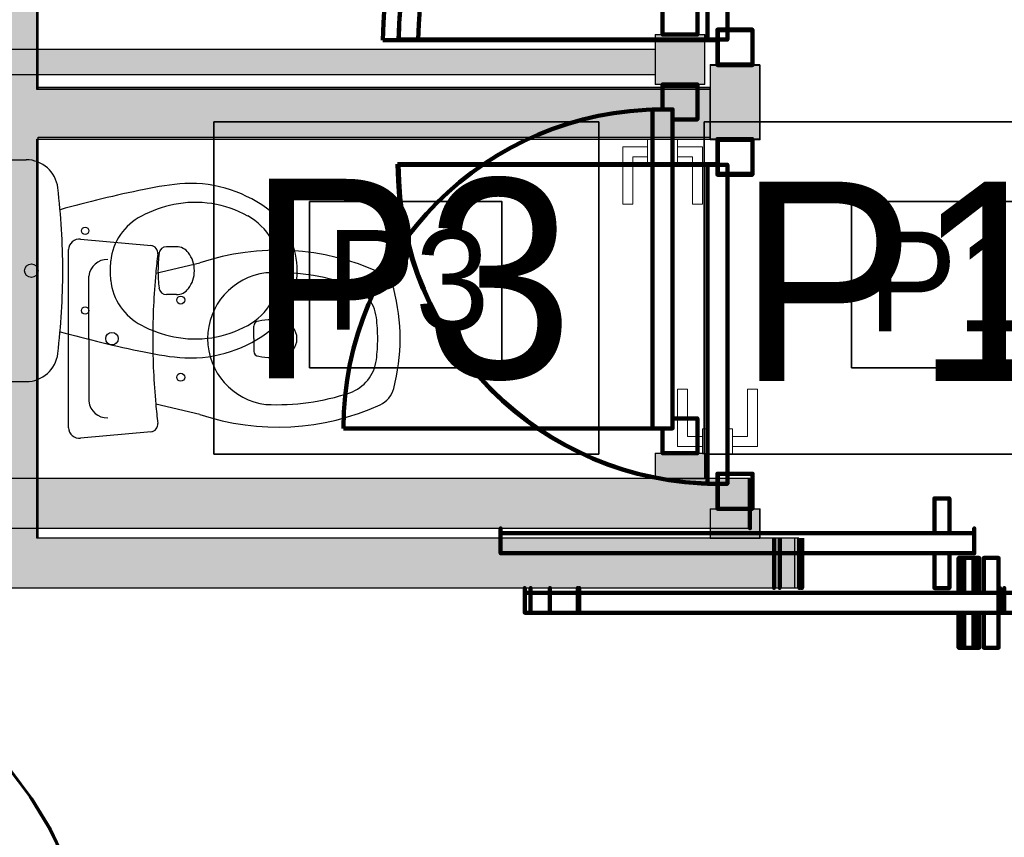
# Model space of a CAD drawing. Header units: metres. Extents: x -1 to 430, y -6 to 31.
# Tile 57 of 169: x 407.5 to 409.48, y 25.33 to 26.97. Entities that reach past the tile are written whole.
import ezdxf

# ---------------------------------------------------------------- set-up
doc = ezdxf.new("R2010")
doc.units = ezdxf.units.M
doc.linetypes.add('CONTINUA', pattern=[0])
doc.linetypes.add('VERDECKT', pattern=[9.525, 6.35, -3.175])
for name, color, linetype, lineweight in [('3D P1 MURS EXISTENTS', 7, 'CONTINUA', 25), ('3D P1 MURS NOUS', 7, 'CONTINUA', 25), ('3D P2 MURS', 7, 'CONTINUA', 25), ('3D P2 MURS NOUS', 7, 'CONTINUA', 25), ('3D P3 MURS', 7, 'CONTINUA', 25), ('3D P3 MURS NOUS', 7, 'CONTINUA', 25), ('3D P4 MURS', 7, 'CONTINUA', 25), ('3D P4 MURS NOUS', 7, 'CONTINUA', 25), ('3D P5 MURS', 7, 'CONTINUA', 25), ('3D P5 MURS NOUS', 7, 'CONTINUA', 25), ('3D PA MURS', 7, 'CONTINUA', 25), ('3D PA MURS NOUS', 7, 'CONTINUA', 25), ('DISPOSICIÓ FUSTERIES INT  P1', 7, 'CONTINUA', 25), ('DISPOSICIÓ FUSTERIES INT  P2', 7, 'CONTINUA', 25), ('DISPOSICIÓ FUSTERIES INT  P3', 7, 'CONTINUA', 25), ('DISPOSICIÓ FUSTERIES INT  P4', 7, 'CONTINUA', 25), ('DISPOSICIÓ FUSTERIES INT  PA', 7, 'CONTINUA', 25), ('DISPOSICIÓ FUSTERIES INT P5', 7, 'CONTINUA', 25), ('P1 ESCALES 2D', 7, 'CONTINUA', 25), ('P1 MOBLES', 7, 'CONTINUA', 25), ('P2 ESCALES 2D', 7, 'CONTINUA', 25), ('P2 MOBLES 2D', 7, 'CONTINUA', 25), ('P3 ESCALES 2D', 7, 'CONTINUA', 25), ('P4 ESCALES 2D', 7, 'CONTINUA', 25), ('P5 ESCALA 2D', 7, 'CONTINUA', 25), ('PA ESCALES 2D', 7, 'CONTINUA', 25)]:
    doc.layers.add(name, color=color, linetype=linetype, lineweight=lineweight)
doc.styles.add('Century Gothic', font='txt')

msp = doc.modelspace()

# ---------------------------------------------------------------- hatches: boundary and pattern name
at = {"layer": '3D P1 MURS EXISTENTS', "linetype": 'CONTINUA', "lineweight": 18, "true_color": 0xa0a0a0, "transparency": 33554687}
for points in [[(407.4397, 27.6495), (407.4397, 25.9295), (407.5397, 25.9295), (407.5397, 27.6495)], [(407.5397, 26.7296), (408.8875, 26.7296), (408.8875, 26.8296), (407.5397, 26.8296)], [(406.3662, 25.8295), (409.0657, 25.8295), (409.0657, 25.9295), (406.3662, 25.9295)]]:
    msp.add_hatch(color=253, dxfattribs=at).paths.add_polyline_path(points)
at = {"layer": '3D P1 MURS NOUS', "linetype": 'CONTINUA', "lineweight": 18, "true_color": 0xa0a0a0, "transparency": 33554687}
for points in [[(408.9875, 26.7284), (408.9875, 26.8784), (408.8875, 26.8784), (408.8875, 26.7284)], [(408.9875, 25.9295), (408.9875, 25.9884), (408.8875, 25.9884), (408.8875, 25.9295)]]:
    msp.add_hatch(color=253, dxfattribs=at).paths.add_polyline_path(points)
at = {"layer": '3D P2 MURS', "linetype": 'CONTINUA', "lineweight": 18, "true_color": 0xa0a0a0, "transparency": 33554687}
for points in [[(407.447, 27.6495), (407.447, 25.9295), (407.537, 25.9295), (407.537, 27.6495)], [(407.537, 26.7295), (408.8875, 26.7295), (408.8875, 26.8295), (407.537, 26.8295)], [(406.311, 25.8295), (409.0654, 25.8295), (409.0654, 25.9295), (406.311, 25.9295)]]:
    msp.add_hatch(color=253, dxfattribs=at).paths.add_polyline_path(points)
at = {"layer": '3D P2 MURS NOUS', "linetype": 'CONTINUA', "lineweight": 18, "true_color": 0xa0a0a0, "transparency": 33554687}
for points in [[(408.987, 26.7284), (408.987, 26.8795), (408.887, 26.8795), (408.887, 26.8295), (408.887, 26.7295), (408.887, 26.7284)], [(408.987, 25.9295), (408.987, 25.9884), (408.887, 25.9884), (408.887, 25.9295)]]:
    msp.add_hatch(color=253, dxfattribs=at).paths.add_polyline_path(points)
at = {"layer": '3D P3 MURS', "linetype": 'CONTINUA', "lineweight": 18, "true_color": 0xa0a0a0, "transparency": 33554687}
for points in [[(407.4397, 27.6495), (407.4397, 25.9295), (407.5397, 25.9295), (407.5397, 27.6495)], [(407.5397, 26.7335), (408.8875, 26.7335), (408.8875, 26.8335), (407.5397, 26.8335)], [(406.4152, 25.8295), (409.0154, 25.8295), (409.0154, 25.9295), (406.4152, 25.9295)]]:
    msp.add_hatch(color=253, dxfattribs=at).paths.add_polyline_path(points)
at = {"layer": '3D P3 MURS NOUS', "linetype": 'CONTINUA', "lineweight": 18, "true_color": 0xa0a0a0, "transparency": 33554687}
for points in [[(408.987, 26.7284), (408.987, 26.8784), (408.887, 26.8784), (408.887, 26.8335), (408.887, 26.7335), (408.887, 26.7284)], [(408.987, 25.9295), (408.987, 25.9884), (408.887, 25.9884), (408.887, 25.9295)]]:
    msp.add_hatch(color=253, dxfattribs=at).paths.add_polyline_path(points)
at = {"layer": '3D P4 MURS', "linetype": 'CONTINUA', "lineweight": 18, "true_color": 0xa0a0a0, "transparency": 33554687}
for points in [[(407.4397, 27.6495), (407.4397, 25.9295), (407.5397, 25.9295), (407.5397, 27.6495)], [(407.5397, 26.7295), (408.8875, 26.7295), (408.8875, 26.8295), (407.5397, 26.8295)], [(406.4152, 25.8295), (409.057, 25.8295), (409.057, 25.9295), (406.4152, 25.9295)]]:
    msp.add_hatch(color=253, dxfattribs=at).paths.add_polyline_path(points)
at = {"layer": '3D P4 MURS NOUS', "linetype": 'CONTINUA', "lineweight": 18, "true_color": 0xa0a0a0, "transparency": 33554687}
for points in [[(408.987, 26.7284), (408.987, 26.8795), (408.887, 26.8795), (408.887, 26.8295), (408.887, 26.7295), (408.887, 26.7284)], [(408.987, 25.9295), (408.987, 25.9884), (408.887, 25.9884), (408.887, 25.9295)]]:
    msp.add_hatch(color=253, dxfattribs=at).paths.add_polyline_path(points)
at = {"layer": '3D P5 MURS', "linetype": 'CONTINUA', "lineweight": 18, "true_color": 0xa0a0a0, "transparency": 33554687}
for points in [[(407.4397, 27.6495), (407.4397, 25.9295), (407.5397, 25.9295), (407.5397, 27.6495)], [(407.5397, 26.7299), (408.887, 26.7299), (408.887, 26.8299), (407.5397, 26.8299)], [(406.3659, 25.8295), (409.0654, 25.8295), (409.0654, 25.9295), (406.3659, 25.9295)]]:
    msp.add_hatch(color=253, dxfattribs=at).paths.add_polyline_path(points)
at = {"layer": '3D P5 MURS NOUS', "linetype": 'CONTINUA', "lineweight": 18, "true_color": 0xa0a0a0, "transparency": 33554687}
for points in [[(408.987, 26.7299), (408.987, 26.8795), (408.887, 26.8795), (408.887, 26.7299)], [(408.987, 25.9295), (408.987, 25.9884), (408.887, 25.9884), (408.887, 25.9295)]]:
    msp.add_hatch(color=253, dxfattribs=at).paths.add_polyline_path(points)
at = {"layer": '3D PA MURS', "linetype": 'CONTINUA', "lineweight": 18, "true_color": 0xa0a0a0, "transparency": 33554687}
for points in [[(407.3769, 26.8595), (408.7769, 26.8595), (408.7769, 26.9095), (407.3769, 26.9095)], [(405.6069, 25.9491), (408.9671, 25.9491), (408.9671, 26.0491), (405.6069, 26.0491)]]:
    msp.add_hatch(color=253, dxfattribs=at).paths.add_polyline_path(points)
at = {"layer": '3D PA MURS NOUS', "linetype": 'CONTINUA', "lineweight": 18, "true_color": 0xa0a0a0, "transparency": 33554687}
for points in [[(408.8769, 26.8395), (408.8769, 26.9395), (408.7769, 26.9395), (408.7769, 26.8395)], [(408.8769, 26.0491), (408.8769, 26.0995), (408.7769, 26.0995), (408.7769, 26.0491)]]:
    msp.add_hatch(color=253, dxfattribs=at).paths.add_polyline_path(points)

# ---------------------------------------------------------------- linework, layer by layer
at = {"layer": '3D P1 MURS EXISTENTS', "color": 7, "linetype": 'CONTINUA', "lineweight": 25, "transparency": 33554687}
for p, q in [((407.5397, 26.8296), (407.5397, 27.6495)), ((408.8875, 26.8296), (407.5397, 26.8296)), ((408.8875, 26.7296), (408.8875, 26.8296)), ((407.5397, 25.9295), (407.5397, 26.7296)), ((407.5397, 26.7296), (408.8875, 26.7296)), ((409.0657, 25.8295), (409.0657, 25.9295)), ((406.3662, 25.8295), (409.0657, 25.8295))]:
    msp.add_line(p, q, dxfattribs=at)
at = {"layer": '3D P1 MURS NOUS', "color": 240, "linetype": 'CONTINUA', "lineweight": 140, "transparency": 33554687}
for p, q in [((408.9025, 26.9284), (408.2625, 26.9284)), ((408.9025, 26.6784), (408.2625, 26.6784))]:
    msp.add_line(p, q, dxfattribs=at)
at = {"layer": '3D P1 MURS NOUS', "color": 7, "linetype": 'CONTINUA', "lineweight": 25, "transparency": 33554687}
for p, q in [((408.8875, 26.8784), (408.9875, 26.8784)), ((408.8875, 26.8784), (408.8875, 26.7284)), ((408.9875, 26.7284), (408.9875, 26.8784)), ((408.9875, 26.7284), (408.8875, 26.7284)), ((408.8875, 25.9884), (408.9875, 25.9884)), ((408.8875, 25.9884), (408.8875, 25.9295)), ((408.9875, 25.9295), (408.9875, 25.9884))]:
    msp.add_line(p, q, dxfattribs=at)
at = {"layer": '3D P1 MURS NOUS', "color": 240, "linetype": 'CONTINUA', "lineweight": 140, "transparency": 33554687}
for points in [[(408.9725, 26.9484), (408.9725, 26.8784), (408.9025, 26.8784), (408.9025, 26.9484), (408.9725, 26.9484)], [(408.9725, 26.6584), (408.9725, 26.7284), (408.9025, 26.7284), (408.9025, 26.6584), (408.9725, 26.6584)], [(408.9725, 25.9884), (408.9725, 26.0584), (408.9025, 26.0584), (408.9025, 25.9884), (408.9725, 25.9884)], [(409.0717, 25.9295), (409.0717, 25.8795), (409.0717, 25.8295), (409.0717, 25.8795), (409.0717, 25.9295)], [(409.4187, 25.8195), (409.3887, 25.8195), (409.3887, 25.8895), (409.4187, 25.8895), (409.4187, 25.8195)], [(409.4687, 25.8195), (408.6247, 25.8195), (408.6247, 25.8295), (408.6247, 25.7795), (409.4687, 25.7795), (409.4687, 25.8295), (409.4687, 25.8195)], [(409.4187, 25.7795), (409.3887, 25.7795), (409.3887, 25.7095), (409.4187, 25.7095), (409.4187, 25.7795)]]:
    msp.add_lwpolyline(points, close=True, dxfattribs=at)
for centre, start, end in [((408.9025, 26.9284), 90, 180), ((408.9025, 26.6784), 180, 270)]:
    msp.add_arc(centre, 0.64, start, end, dxfattribs=at)
at = {"layer": '3D P2 MURS', "color": 7, "linetype": 'CONTINUA', "lineweight": 25, "transparency": 33554687}
for p, q in [((407.537, 26.8295), (407.537, 27.6495)), ((408.8875, 26.8295), (407.537, 26.8295)), ((408.8875, 26.7295), (408.8875, 26.8295)), ((407.537, 25.9295), (407.537, 26.7295)), ((407.537, 26.7295), (408.8875, 26.7295)), ((409.0654, 25.9295), (407.537, 25.9295)), ((409.0654, 25.8295), (409.0654, 25.9295)), ((406.311, 25.8295), (409.0654, 25.8295))]:
    msp.add_line(p, q, dxfattribs=at)
at = {"layer": '3D P2 MURS NOUS', "color": 240, "linetype": 'CONTINUA', "lineweight": 140, "transparency": 33554687}
for p, q in [((408.902, 26.9295), (408.302, 26.9295)), ((408.902, 26.6784), (408.262, 26.6784))]:
    msp.add_line(p, q, dxfattribs=at)
at = {"layer": '3D P2 MURS NOUS', "color": 7, "linetype": 'CONTINUA', "lineweight": 25, "transparency": 33554687}
for p, q in [((408.887, 26.8795), (408.987, 26.8795)), ((408.887, 26.8795), (408.887, 26.8295)), ((408.987, 26.7284), (408.987, 26.8795)), ((408.887, 26.8295), (408.887, 26.7295)), ((408.887, 26.7295), (408.887, 26.7284)), ((408.987, 26.7284), (408.887, 26.7284)), ((408.887, 25.9884), (408.987, 25.9884)), ((408.887, 25.9884), (408.887, 25.9295)), ((408.987, 25.9295), (408.987, 25.9884)), ((408.887, 25.9295), (408.987, 25.9295))]:
    msp.add_line(p, q, dxfattribs=at)
at = {"layer": '3D P2 MURS NOUS', "color": 240, "linetype": 'CONTINUA', "lineweight": 140, "transparency": 33554687}
for points in [[(408.972, 26.9495), (408.972, 26.8795), (408.902, 26.8795), (408.902, 26.9495), (408.972, 26.9495)], [(408.972, 26.6584), (408.972, 26.7284), (408.902, 26.7284), (408.902, 26.6584), (408.972, 26.6584)], [(408.972, 25.9884), (408.972, 26.0584), (408.902, 26.0584), (408.902, 25.9884), (408.972, 25.9884)], [(409.0696, 25.9295), (409.0696, 25.8795), (409.0696, 25.8295), (409.0696, 25.8795), (409.0696, 25.9295)], [(409.4175, 25.8195), (409.3875, 25.8195), (409.3875, 25.8895), (409.4175, 25.8895), (409.4175, 25.8195)], [(409.4675, 25.8195), (408.6217, 25.8195), (408.6217, 25.8295), (408.6217, 25.7795), (409.4675, 25.7795), (409.4675, 25.8295), (409.4675, 25.8195)], [(409.4175, 25.7795), (409.3875, 25.7795), (409.3875, 25.7095), (409.4175, 25.7095), (409.4175, 25.7795)]]:
    msp.add_lwpolyline(points, close=True, dxfattribs=at)
for centre, radius, start, end in [((408.902, 26.9295), 0.6, 90, 180), ((408.902, 26.6784), 0.64, 180, 270)]:
    msp.add_arc(centre, radius, start, end, dxfattribs=at)
at = {"layer": '3D P3 MURS', "color": 7, "linetype": 'CONTINUA', "lineweight": 25, "transparency": 33554687}
for p, q in [((407.5397, 26.8335), (407.5397, 27.6495)), ((408.8875, 26.8335), (407.5397, 26.8335)), ((408.8875, 26.7335), (408.8875, 26.8335)), ((407.5397, 26.7335), (408.8875, 26.7335)), ((407.5397, 25.9295), (407.5397, 26.7335)), ((409.0154, 25.9295), (407.5397, 25.9295)), ((409.0154, 25.8295), (409.0154, 25.9295)), ((406.4152, 25.8295), (409.0154, 25.8295))]:
    msp.add_line(p, q, dxfattribs=at)
at = {"layer": '3D P3 MURS NOUS', "color": 240, "linetype": 'CONTINUA', "lineweight": 140, "transparency": 33554687}
for p, q in [((408.902, 26.9284), (408.231, 26.9284)), ((408.902, 26.6784), (408.262, 26.6784))]:
    msp.add_line(p, q, dxfattribs=at)
at = {"layer": '3D P3 MURS NOUS', "color": 7, "linetype": 'CONTINUA', "lineweight": 25, "transparency": 33554687}
for p, q in [((408.887, 26.8784), (408.987, 26.8784)), ((408.887, 26.8784), (408.887, 26.8335)), ((408.987, 26.7284), (408.987, 26.8784)), ((408.887, 26.8335), (408.887, 26.7335)), ((408.887, 26.7335), (408.887, 26.7284)), ((408.987, 26.7284), (408.887, 26.7284)), ((408.887, 25.9884), (408.987, 25.9884)), ((408.887, 25.9884), (408.887, 25.9295)), ((408.987, 25.9295), (408.987, 25.9884)), ((408.887, 25.9295), (408.987, 25.9295))]:
    msp.add_line(p, q, dxfattribs=at)
at = {"layer": '3D P3 MURS NOUS', "color": 240, "linetype": 'CONTINUA', "lineweight": 140, "transparency": 33554687}
for points in [[(408.972, 26.9484), (408.972, 26.8784), (408.902, 26.8784), (408.902, 26.9484), (408.972, 26.9484)], [(408.972, 26.6584), (408.972, 26.7284), (408.902, 26.7284), (408.902, 26.6584), (408.972, 26.6584)], [(408.972, 25.9884), (408.972, 26.0584), (408.902, 26.0584), (408.902, 25.9884), (408.972, 25.9884)], [(409.0154, 25.9295), (409.0154, 25.8795), (409.0154, 25.8295), (409.0154, 25.8795), (409.0154, 25.9295)], [(409.4154, 25.8195), (409.3854, 25.8195), (409.3854, 25.8895), (409.4154, 25.8895), (409.4154, 25.8195)], [(409.4654, 25.8195), (408.5154, 25.8195), (408.5154, 25.8295), (408.5154, 25.7795), (409.4654, 25.7795), (409.4654, 25.8295), (409.4654, 25.8195)], [(409.4154, 25.7795), (409.3854, 25.7795), (409.3854, 25.7095), (409.4154, 25.7095), (409.4154, 25.7795)]]:
    msp.add_lwpolyline(points, close=True, dxfattribs=at)
for centre, radius, start, end in [((408.902, 26.9284), 0.671, 90, 180), ((408.902, 26.6784), 0.64, 180, 270)]:
    msp.add_arc(centre, radius, start, end, dxfattribs=at)
at = {"layer": '3D P4 MURS', "color": 7, "linetype": 'CONTINUA', "lineweight": 25, "transparency": 33554687}
for p, q in [((407.5397, 26.8295), (407.5397, 27.6495)), ((408.8875, 26.8295), (407.5397, 26.8295)), ((408.8875, 26.7295), (408.8875, 26.8295)), ((407.5397, 25.9295), (407.5397, 26.7295)), ((407.5397, 26.7295), (408.8875, 26.7295)), ((409.057, 25.9295), (407.5397, 25.9295)), ((409.057, 25.8295), (409.057, 25.9295)), ((406.4152, 25.8295), (409.057, 25.8295))]:
    msp.add_line(p, q, dxfattribs=at)
at = {"layer": '3D P4 MURS NOUS', "color": 240, "linetype": 'CONTINUA', "lineweight": 140, "transparency": 33554687}
for p, q in [((408.882, 26.9295), (408.263, 26.9295)), ((408.882, 26.6784), (408.262, 26.6784))]:
    msp.add_line(p, q, dxfattribs=at)
at = {"layer": '3D P4 MURS NOUS', "color": 7, "linetype": 'CONTINUA', "lineweight": 25, "transparency": 33554687}
for p, q in [((408.887, 26.8795), (408.987, 26.8795)), ((408.887, 26.8795), (408.887, 26.8295)), ((408.987, 26.7284), (408.987, 26.8795)), ((408.887, 26.8295), (408.887, 26.7295)), ((408.887, 26.7295), (408.887, 26.7284)), ((408.987, 26.7284), (408.887, 26.7284)), ((408.887, 25.9884), (408.987, 25.9884)), ((408.887, 25.9884), (408.887, 25.9295)), ((408.987, 25.9295), (408.987, 25.9884)), ((408.887, 25.9295), (408.987, 25.9295))]:
    msp.add_line(p, q, dxfattribs=at)
at = {"layer": '3D P4 MURS NOUS', "color": 240, "linetype": 'CONTINUA', "lineweight": 140, "transparency": 33554687}
for points in [[(408.922, 27.5684), (408.922, 26.9295), (408.902, 26.9295), (408.882, 26.9295), (408.882, 27.5684), (408.902, 27.5684), (408.922, 27.5684)], [(408.902, 26.9295), (408.922, 26.9295), (408.922, 26.9495), (408.972, 26.9495), (408.972, 26.8795), (408.902, 26.8795), (408.902, 26.9295)], [(408.902, 26.6784), (408.922, 26.6784), (408.922, 26.6584), (408.972, 26.6584), (408.972, 26.7284), (408.902, 26.7284), (408.902, 26.6784)], [(408.922, 26.0384), (408.922, 26.6784), (408.902, 26.6784), (408.882, 26.6784), (408.882, 26.0384), (408.902, 26.0384), (408.922, 26.0384)], [(408.922, 26.0584), (408.922, 26.0384), (408.902, 26.0384), (408.902, 25.9884), (408.972, 25.9884), (408.972, 26.0584), (408.922, 26.0584)], [(409.027, 25.9295), (409.027, 25.8795), (409.027, 25.8295), (409.027, 25.8795), (409.027, 25.9295)], [(409.427, 25.8195), (409.397, 25.8195), (409.397, 25.8895), (409.427, 25.8895), (409.427, 25.8195)], [(409.477, 25.8195), (408.527, 25.8195), (408.527, 25.8295), (408.527, 25.7795), (409.477, 25.7795), (409.477, 25.8295), (409.477, 25.8195)], [(409.427, 25.7795), (409.397, 25.7795), (409.397, 25.7095), (409.427, 25.7095), (409.427, 25.7795)]]:
    msp.add_lwpolyline(points, close=True, dxfattribs=at)
at = {"layer": '3D P4 MURS NOUS', "color": 40, "linetype": 'CONTINUA', "lineweight": 18, "transparency": 33554687}
for points in [[(408.872, 26.1134), (408.872, 26.1334), (408.842, 26.1334), (408.842, 26.2284), (408.822, 26.2284), (408.822, 26.1134), (408.872, 26.1134)], [(408.932, 26.1134), (408.932, 26.1334), (408.962, 26.1334), (408.962, 26.2284), (408.982, 26.2284), (408.982, 26.1134), (408.932, 26.1134)], [(408.882, 26.0984), (408.882, 26.1484), (408.872, 26.1484), (408.872, 26.0984), (408.882, 26.0984)], [(408.932, 26.0984), (408.932, 26.1484), (408.922, 26.1484), (408.922, 26.0984), (408.932, 26.0984)]]:
    msp.add_lwpolyline(points, close=True, dxfattribs=at)
at = {"layer": '3D P4 MURS NOUS', "color": 240, "linetype": 'CONTINUA', "lineweight": 140, "transparency": 33554687}
for centre, radius, start, end in [((408.902, 26.9295), 0.639, 90, 180), ((408.902, 26.6784), 0.64, 180, 270)]:
    msp.add_arc(centre, radius, start, end, dxfattribs=at)
at = {"layer": '3D P5 MURS', "color": 7, "linetype": 'CONTINUA', "lineweight": 25, "transparency": 33554687}
for p, q in [((407.5397, 26.8299), (407.5397, 27.6495)), ((408.887, 26.8299), (407.5397, 26.8299)), ((408.887, 26.7299), (408.887, 26.8299)), ((407.5397, 25.9295), (407.5397, 26.7299)), ((407.5397, 26.7299), (408.887, 26.7299)), ((409.0654, 25.9295), (407.5397, 25.9295)), ((409.0654, 25.8295), (409.0654, 25.9295)), ((406.3659, 25.8295), (409.0654, 25.8295))]:
    msp.add_line(p, q, dxfattribs=at)
at = {"layer": '3D P5 MURS NOUS', "color": 240, "linetype": 'CONTINUA', "lineweight": 140, "transparency": 33554687}
for p, q in [((408.902, 26.9295), (408.263, 26.9295)), ((408.902, 26.6799), (408.2605, 26.6799))]:
    msp.add_line(p, q, dxfattribs=at)
at = {"layer": '3D P5 MURS NOUS', "color": 7, "linetype": 'CONTINUA', "lineweight": 25, "transparency": 33554687}
for p, q in [((408.887, 26.8795), (408.987, 26.8795)), ((408.887, 26.8795), (408.887, 26.7299)), ((408.987, 26.7299), (408.987, 26.8795)), ((408.987, 26.7299), (408.887, 26.7299)), ((408.887, 25.9884), (408.987, 25.9884)), ((408.887, 25.9884), (408.887, 25.9295)), ((408.987, 25.9295), (408.987, 25.9884)), ((408.887, 25.9295), (408.987, 25.9295))]:
    msp.add_line(p, q, dxfattribs=at)
at = {"layer": '3D P5 MURS NOUS', "color": 240, "linetype": 'CONTINUA', "lineweight": 140, "transparency": 33554687}
for points in [[(408.972, 26.9495), (408.972, 26.8795), (408.902, 26.8795), (408.902, 26.9495), (408.972, 26.9495)], [(408.972, 26.6599), (408.972, 26.7299), (408.902, 26.7299), (408.902, 26.6599), (408.972, 26.6599)], [(408.972, 25.9884), (408.972, 26.0584), (408.902, 26.0584), (408.902, 25.9884), (408.972, 25.9884)], [(409.0659, 25.9295), (409.0659, 25.8795), (409.0659, 25.8295), (409.0659, 25.8795), (409.0659, 25.9295)], [(409.4659, 25.8195), (409.4359, 25.8195), (409.4359, 25.8895), (409.4659, 25.8895), (409.4659, 25.8195)], [(409.5159, 25.8195), (408.5659, 25.8195), (408.5659, 25.8295), (408.5659, 25.7795), (409.5159, 25.7795), (409.5159, 25.8295), (409.5159, 25.8195)], [(409.4659, 25.7795), (409.4359, 25.7795), (409.4359, 25.7095), (409.4659, 25.7095), (409.4659, 25.7795)]]:
    msp.add_lwpolyline(points, close=True, dxfattribs=at)
for centre, radius, start, end in [((408.902, 26.9295), 0.639, 90, 180), ((408.902, 26.6799), 0.6415, 180, 270)]:
    msp.add_arc(centre, radius, start, end, dxfattribs=at)
at = {"layer": '3D PA MURS', "color": 7, "linetype": 'CONTINUA', "lineweight": 25, "transparency": 33554687}
for p, q in [((408.7769, 26.9095), (407.3769, 26.9095)), ((407.3769, 26.8595), (408.7769, 26.8595)), ((408.9671, 26.0491), (407.3769, 26.0491)), ((408.9671, 25.9491), (408.9671, 26.0491)), ((405.6069, 25.9491), (408.9671, 25.9491))]:
    msp.add_line(p, q, dxfattribs=at)
at = {"layer": '3D PA MURS NOUS', "color": 7, "linetype": 'CONTINUA', "lineweight": 25, "transparency": 33554687}
for p, q in [((408.7769, 26.9395), (408.8769, 26.9395)), ((408.7769, 26.9395), (408.7769, 26.8395)), ((408.8769, 26.8395), (408.8769, 26.9395)), ((408.8769, 26.8395), (408.7769, 26.8395)), ((408.7769, 26.0995), (408.8769, 26.0995)), ((408.7769, 26.0995), (408.7769, 26.0491)), ((408.8769, 26.0491), (408.8769, 26.0995)), ((408.7769, 26.0491), (408.8769, 26.0491))]:
    msp.add_line(p, q, dxfattribs=at)
at = {"layer": '3D PA MURS NOUS', "color": 240, "linetype": 'CONTINUA', "lineweight": 140, "transparency": 33554687}
msp.add_line((408.7719, 26.1495), (408.1519, 26.1495), dxfattribs=at)
for points in [[(408.7919, 26.9895), (408.8119, 26.9895), (408.8119, 27.0095), (408.8619, 27.0095), (408.8619, 26.9395), (408.7919, 26.9395), (408.7919, 26.9895)], [(408.8119, 26.7695), (408.8119, 26.7895), (408.7919, 26.7895), (408.7919, 26.8395), (408.8619, 26.8395), (408.8619, 26.7695), (408.8119, 26.7695)], [(408.8119, 26.7895), (408.8119, 26.1495), (408.7919, 26.1495), (408.7719, 26.1495), (408.7719, 26.7895), (408.7919, 26.7895), (408.8119, 26.7895)], [(408.7919, 26.1495), (408.8119, 26.1495), (408.8119, 26.1695), (408.8619, 26.1695), (408.8619, 26.0995), (408.7919, 26.0995), (408.7919, 26.1495)], [(408.9671, 26.0491), (408.9671, 25.9991), (408.9671, 25.9491), (408.9671, 25.9991), (408.9671, 26.0491)], [(409.3671, 25.9391), (409.3371, 25.9391), (409.3371, 26.0091), (409.3671, 26.0091), (409.3671, 25.9391)], [(409.4171, 25.9391), (408.4671, 25.9391), (408.4671, 25.9491), (408.4671, 25.8991), (409.4171, 25.8991), (409.4171, 25.9491), (409.4171, 25.9391)], [(409.3671, 25.8991), (409.3371, 25.8991), (409.3371, 25.8291), (409.3671, 25.8291), (409.3671, 25.8991)]]:
    msp.add_lwpolyline(points, close=True, dxfattribs=at)
at = {"layer": '3D PA MURS NOUS', "color": 40, "linetype": 'CONTINUA', "lineweight": 18, "transparency": 33554687}
for points in [[(408.7719, 26.7295), (408.7719, 26.6795), (408.7619, 26.6795), (408.7619, 26.7295), (408.7719, 26.7295)], [(408.8219, 26.7295), (408.8219, 26.6795), (408.8119, 26.6795), (408.8119, 26.7295), (408.8219, 26.7295)], [(408.7619, 26.7145), (408.7619, 26.6945), (408.7319, 26.6945), (408.7319, 26.5995), (408.7119, 26.5995), (408.7119, 26.7145), (408.7619, 26.7145)], [(408.8219, 26.7145), (408.8219, 26.6945), (408.8519, 26.6945), (408.8519, 26.5995), (408.8719, 26.5995), (408.8719, 26.7145), (408.8219, 26.7145)]]:
    msp.add_lwpolyline(points, close=True, dxfattribs=at)
at = {"layer": '3D PA MURS NOUS', "color": 240, "linetype": 'CONTINUA', "lineweight": 140, "transparency": 33554687}
msp.add_arc((408.7919, 26.1495), 0.64, 90, 180, dxfattribs=at)
at = {"layer": 'DISPOSICIÓ FUSTERIES INT  P1', "color": 2, "linetype": 'CONTINUA', "lineweight": 35, "transparency": 33554687}
for points in [[(407.8922, 26.0978), (408.6637, 26.0978), (408.6637, 26.7645), (407.8922, 26.7645), (407.8922, 26.0978)], [(408.8755, 26.0978), (410.059, 26.0978), (410.059, 26.7645), (408.8755, 26.7645), (408.8755, 26.0978)]]:
    msp.add_lwpolyline(points, dxfattribs=at)
at = {"layer": 'DISPOSICIÓ FUSTERIES INT  P2', "color": 2, "linetype": 'CONTINUA', "lineweight": 35, "transparency": 33554687}
for points in [[(408.0838, 26.2711), (408.4696, 26.2711), (408.4696, 26.6045), (408.0838, 26.6045), (408.0838, 26.2711)], [(409.1705, 26.2711), (409.7622, 26.2711), (409.7622, 26.6045), (409.1705, 26.6045), (409.1705, 26.2711)]]:
    msp.add_lwpolyline(points, dxfattribs=at)
at = {"layer": 'DISPOSICIÓ FUSTERIES INT  P3', "color": 2, "linetype": 'CONTINUA', "lineweight": 35, "transparency": 33554687}
for points in [[(408.0838, 26.2711), (408.4696, 26.2711), (408.4696, 26.6045), (408.0838, 26.6045), (408.0838, 26.2711)], [(409.1705, 26.2711), (409.7622, 26.2711), (409.7622, 26.6045), (409.1705, 26.6045), (409.1705, 26.2711)]]:
    msp.add_lwpolyline(points, dxfattribs=at)
at = {"layer": 'DISPOSICIÓ FUSTERIES INT  P4', "color": 2, "linetype": 'CONTINUA', "lineweight": 35, "transparency": 33554687}
for points in [[(408.0838, 26.2711), (408.4696, 26.2711), (408.4696, 26.6045), (408.0838, 26.6045), (408.0838, 26.2711)], [(409.1705, 26.2711), (409.7622, 26.2711), (409.7622, 26.6045), (409.1705, 26.6045), (409.1705, 26.2711)]]:
    msp.add_lwpolyline(points, dxfattribs=at)
at = {"layer": 'DISPOSICIÓ FUSTERIES INT  PA', "color": 2, "linetype": 'CONTINUA', "lineweight": 35, "transparency": 33554687}
for points in [[(407.8922, 26.0978), (408.6637, 26.0978), (408.6637, 26.7645), (407.8922, 26.7645), (407.8922, 26.0978)], [(408.8755, 26.0978), (410.059, 26.0978), (410.059, 26.7645), (408.8755, 26.7645), (408.8755, 26.0978)]]:
    msp.add_lwpolyline(points, dxfattribs=at)
at = {"layer": 'DISPOSICIÓ FUSTERIES INT P5', "color": 2, "linetype": 'CONTINUA', "lineweight": 35, "transparency": 33554687}
for points in [[(408.0838, 26.2711), (408.4696, 26.2711), (408.4696, 26.6045), (408.0838, 26.6045), (408.0838, 26.2711)], [(409.1705, 26.2711), (409.7622, 26.2711), (409.7622, 26.6045), (409.1705, 26.6045), (409.1705, 26.2711)]]:
    msp.add_lwpolyline(points, dxfattribs=at)
at = {"layer": 'P1 ESCALES 2D', "color": 180, "transparency": 33554687}
for p, q in [((407.6247, 26.5293), (407.7659, 26.5161)), ((407.7754, 26.4608), (407.864, 26.4816)), ((407.6412, 26.3295), (407.6412, 26.4551)), ((407.9721, 26.3295), (407.9721, 26.3548)), ((407.6412, 26.3295), (407.6412, 26.2038)), ((407.9721, 26.3295), (407.9721, 26.3042)), ((407.864, 26.1773), (407.7754, 26.1981)), ((407.7659, 26.1428), (407.6247, 26.1296))]:
    msp.add_line(p, q, dxfattribs=at)
msp.add_lwpolyline([(407.6005, 26.1508), (407.6005, 26.3295), (407.6005, 26.5081)], dxfattribs=at)
for centre, radius in [((407.8255, 26.407), 0.008), ((407.6875, 26.3295), 0.0125), ((407.8255, 26.252), 0.008)]:
    msp.add_circle(centre, radius, dxfattribs=at)
for centre, radius, start, end in [((407.6223, 26.5076), 0.0218, 83.6356, 178.6752), ((407.7646, 26.5012), 0.015, 353.0963, 85.2379), ((408.0199, 26.0153), 0.4916, 65.3175, 108.486), ((407.6782, 26.4512), 0.0372, 88.2984, 173.9593), ((409.1827, 26.3295), 1.4134, 173.0963, 174.6677), ((408.0123, 26.3295), 0.1328, 96.8934, 263.1066), ((408.0199, 26.0153), 0.4466, 71.1331, 93.0209), ((408.2043, 26.4166), 0.05, 14.5469, 65.3175), ((409.1827, 26.3295), 1.4134, 174.6677, 180), ((408.1385, 26.3623), 0.08, 6.9278, 71.1331), ((407.8685, 26.3295), 0.397, 0, 14.5469), ((407.9821, 26.3548), 0.01, 90, 180), ((408.0069, 26.242), 0.1252, 78.5881, 101.4119), ((408.0086, 26.3295), 0.0386, 285.7788, 74.2212), ((408.022, 26.3295), 0.0366, 285.2314, 74.7686), ((407.8685, 26.3295), 0.352, 0, 6.9278), ((409.1827, 26.3295), 1.4134, 180, 185.3323), ((407.8685, 26.3295), 0.352, 353.0722, 0), ((407.8685, 26.3295), 0.397, 345.4531, 0), ((407.9821, 26.3042), 0.01, 180, 270), ((408.0069, 26.4169), 0.1252, 258.5881, 281.4119), ((408.1385, 26.2967), 0.08, 288.8669, 353.0722), ((408.2043, 26.2423), 0.05, 294.6825, 345.4531), ((408.0199, 26.6436), 0.4466, 266.9791, 288.8669), ((407.6782, 26.2077), 0.0372, 186.0407, 271.7016), ((409.1827, 26.3295), 1.4134, 185.3323, 186.9037), ((408.0199, 26.6436), 0.4916, 251.514, 294.6825), ((407.6223, 26.1513), 0.0218, 181.3248, 276.3644), ((407.7646, 26.1578), 0.015, 274.7621, 6.9037)]:
    msp.add_arc(centre, radius, start, end, dxfattribs=at)
at = {"layer": 'P1 MOBLES', "color": 202, "linetype": 'VERDECKT', "lineweight": 50, "transparency": 33554687}
msp.add_circle((406.9052, 24.9874), 0.75, dxfattribs=at)
at = {"layer": 'P2 ESCALES 2D', "color": 7, "linetype": 'CONTINUA', "lineweight": 25, "transparency": 33554687}
for p, q in [((407.6247, 26.5293), (407.7659, 26.5161)), ((407.7754, 26.4608), (407.864, 26.4816)), ((407.6412, 26.3295), (407.6412, 26.4551)), ((407.9721, 26.3295), (407.9721, 26.3548)), ((407.6412, 26.3295), (407.6412, 26.2038)), ((407.9721, 26.3295), (407.9721, 26.3042)), ((407.864, 26.1773), (407.7754, 26.1981)), ((407.7659, 26.1428), (407.6247, 26.1296))]:
    msp.add_line(p, q, dxfattribs=at)
msp.add_lwpolyline([(407.6005, 26.1508), (407.6005, 26.3295), (407.6005, 26.5081)], dxfattribs=at)
for centre, radius in [((407.8255, 26.407), 0.008), ((407.6875, 26.3295), 0.0125), ((407.8255, 26.252), 0.008)]:
    msp.add_circle(centre, radius, dxfattribs=at)
for centre, radius, start, end in [((407.6223, 26.5076), 0.0218, 83.6356, 178.6752), ((407.7646, 26.5012), 0.015, 353.0963, 85.2379), ((408.0199, 26.0153), 0.4916, 65.3175, 108.486), ((407.6782, 26.4512), 0.0372, 88.2984, 173.9593), ((409.1827, 26.3295), 1.4134, 173.0963, 174.6677), ((408.0123, 26.3295), 0.1328, 96.8934, 263.1066), ((408.0199, 26.0153), 0.4466, 71.1331, 93.0209), ((408.2043, 26.4166), 0.05, 14.5469, 65.3175), ((409.1827, 26.3295), 1.4134, 174.6677, 180), ((408.1385, 26.3623), 0.08, 6.9278, 71.1331), ((407.8685, 26.3295), 0.397, 0, 14.5469), ((407.9821, 26.3548), 0.01, 90, 180), ((408.0069, 26.242), 0.1252, 78.5881, 101.4119), ((408.0086, 26.3295), 0.0386, 285.7788, 74.2212), ((408.022, 26.3295), 0.0366, 285.2314, 74.7686), ((407.8685, 26.3295), 0.352, 0, 6.9278), ((409.1827, 26.3295), 1.4134, 180, 185.3323), ((407.8685, 26.3295), 0.352, 353.0722, 0), ((407.8685, 26.3295), 0.397, 345.4531, 0), ((407.9821, 26.3042), 0.01, 180, 270), ((408.0069, 26.4169), 0.1252, 258.5881, 281.4119), ((408.1385, 26.2967), 0.08, 288.8669, 353.0722), ((408.2043, 26.2423), 0.05, 294.6825, 345.4531), ((408.0199, 26.6436), 0.4466, 266.9791, 288.8669), ((407.6782, 26.2077), 0.0372, 186.0407, 271.7016), ((409.1827, 26.3295), 1.4134, 185.3323, 186.9037), ((408.0199, 26.6436), 0.4916, 251.514, 294.6825), ((407.6223, 26.1513), 0.0218, 181.3248, 276.3644), ((407.7646, 26.1578), 0.015, 274.7621, 6.9037)]:
    msp.add_arc(centre, radius, start, end, dxfattribs=at)
at = {"layer": 'P2 MOBLES 2D', "color": 202, "linetype": 'VERDECKT', "lineweight": 50, "transparency": 33554687}
msp.add_circle((406.901, 24.9916), 0.75, dxfattribs=at)
at = {"layer": 'P3 ESCALES 2D', "color": 7, "linetype": 'CONTINUA', "lineweight": 25, "transparency": 33554687}
for p, q in [((407.6247, 26.5293), (407.7659, 26.5161)), ((407.7754, 26.4608), (407.864, 26.4816)), ((407.6412, 26.3295), (407.6412, 26.4551)), ((407.9721, 26.3295), (407.9721, 26.3548)), ((407.6412, 26.3295), (407.6412, 26.2038)), ((407.9721, 26.3295), (407.9721, 26.3042)), ((407.864, 26.1773), (407.7754, 26.1981)), ((407.7659, 26.1428), (407.6247, 26.1296))]:
    msp.add_line(p, q, dxfattribs=at)
msp.add_lwpolyline([(407.6005, 26.1508), (407.6005, 26.3295), (407.6005, 26.5081)], dxfattribs=at)
for centre, radius in [((407.8255, 26.407), 0.008), ((407.6875, 26.3295), 0.0125), ((407.8255, 26.252), 0.008)]:
    msp.add_circle(centre, radius, dxfattribs=at)
for centre, radius, start, end in [((407.6223, 26.5076), 0.0218, 83.6356, 178.6752), ((407.7646, 26.5012), 0.015, 353.0963, 85.2379), ((408.0199, 26.0153), 0.4916, 65.3175, 108.486), ((407.6782, 26.4512), 0.0372, 88.2984, 173.9593), ((409.1827, 26.3295), 1.4134, 173.0963, 174.6677), ((408.0123, 26.3295), 0.1328, 96.8934, 263.1066), ((408.0199, 26.0153), 0.4466, 71.1331, 93.0209), ((408.2043, 26.4166), 0.05, 14.5469, 65.3175), ((409.1827, 26.3295), 1.4134, 174.6677, 180), ((408.1385, 26.3623), 0.08, 6.9278, 71.1331), ((407.8685, 26.3295), 0.397, 0, 14.5469), ((407.9821, 26.3548), 0.01, 90, 180), ((408.0069, 26.242), 0.1252, 78.5881, 101.4119), ((408.0086, 26.3295), 0.0386, 285.7788, 74.2212), ((408.022, 26.3295), 0.0366, 285.2314, 74.7686), ((407.8685, 26.3295), 0.352, 0, 6.9278), ((409.1827, 26.3295), 1.4134, 180, 185.3323), ((407.8685, 26.3295), 0.352, 353.0722, 0), ((407.8685, 26.3295), 0.397, 345.4531, 0), ((407.9821, 26.3042), 0.01, 180, 270), ((408.0069, 26.4169), 0.1252, 258.5881, 281.4119), ((408.1385, 26.2967), 0.08, 288.8669, 353.0722), ((408.2043, 26.2423), 0.05, 294.6825, 345.4531), ((408.0199, 26.6436), 0.4466, 266.9791, 288.8669), ((407.6782, 26.2077), 0.0372, 186.0407, 271.7016), ((409.1827, 26.3295), 1.4134, 185.3323, 186.9037), ((408.0199, 26.6436), 0.4916, 251.514, 294.6825), ((407.6223, 26.1513), 0.0218, 181.3248, 276.3644), ((407.7646, 26.1578), 0.015, 274.7621, 6.9037)]:
    msp.add_arc(centre, radius, start, end, dxfattribs=at)
at = {"layer": 'P4 ESCALES 2D', "color": 7, "linetype": 'CONTINUA', "lineweight": 25, "transparency": 33554687}
for p, q in [((407.6247, 26.5293), (407.7659, 26.5161)), ((407.7754, 26.4608), (407.864, 26.4816)), ((407.6412, 26.3295), (407.6412, 26.4551)), ((407.9721, 26.3295), (407.9721, 26.3548)), ((407.6412, 26.3295), (407.6412, 26.2038)), ((407.9721, 26.3295), (407.9721, 26.3042)), ((407.864, 26.1773), (407.7754, 26.1981)), ((407.7659, 26.1428), (407.6247, 26.1296))]:
    msp.add_line(p, q, dxfattribs=at)
msp.add_lwpolyline([(407.6005, 26.1508), (407.6005, 26.3295), (407.6005, 26.5081)], dxfattribs=at)
for centre, radius in [((407.8255, 26.407), 0.008), ((407.6875, 26.3295), 0.0125), ((407.8255, 26.252), 0.008)]:
    msp.add_circle(centre, radius, dxfattribs=at)
for centre, radius, start, end in [((407.6223, 26.5076), 0.0218, 83.6356, 178.6752), ((407.7646, 26.5012), 0.015, 353.0963, 85.2379), ((408.0199, 26.0153), 0.4916, 65.3175, 108.486), ((407.6782, 26.4512), 0.0372, 88.2984, 173.9593), ((409.1827, 26.3295), 1.4134, 173.0963, 174.6677), ((408.0123, 26.3295), 0.1328, 96.8934, 263.1066), ((408.0199, 26.0153), 0.4466, 71.1331, 93.0209), ((408.2043, 26.4166), 0.05, 14.5469, 65.3175), ((409.1827, 26.3295), 1.4134, 174.6677, 180), ((408.1385, 26.3623), 0.08, 6.9278, 71.1331), ((407.8685, 26.3295), 0.397, 0, 14.5469), ((407.9821, 26.3548), 0.01, 90, 180), ((408.0069, 26.242), 0.1252, 78.5881, 101.4119), ((408.0086, 26.3295), 0.0386, 285.7788, 74.2212), ((408.022, 26.3295), 0.0366, 285.2314, 74.7686), ((407.8685, 26.3295), 0.352, 0, 6.9278), ((409.1827, 26.3295), 1.4134, 180, 185.3323), ((407.8685, 26.3295), 0.352, 353.0722, 0), ((407.8685, 26.3295), 0.397, 345.4531, 0), ((407.9821, 26.3042), 0.01, 180, 270), ((408.0069, 26.4169), 0.1252, 258.5881, 281.4119), ((408.1385, 26.2967), 0.08, 288.8669, 353.0722), ((408.2043, 26.2423), 0.05, 294.6825, 345.4531), ((408.0199, 26.6436), 0.4466, 266.9791, 288.8669), ((407.6782, 26.2077), 0.0372, 186.0407, 271.7016), ((409.1827, 26.3295), 1.4134, 185.3323, 186.9037), ((408.0199, 26.6436), 0.4916, 251.514, 294.6825), ((407.6223, 26.1513), 0.0218, 181.3248, 276.3644), ((407.7646, 26.1578), 0.015, 274.7621, 6.9037)]:
    msp.add_arc(centre, radius, start, end, dxfattribs=at)
at = {"layer": 'P5 ESCALA 2D', "color": 7, "linetype": 'CONTINUA', "lineweight": 25, "transparency": 33554687}
for p, q in [((407.6247, 26.5293), (407.7659, 26.5161)), ((407.7754, 26.4608), (407.864, 26.4816)), ((407.6412, 26.3295), (407.6412, 26.4551)), ((407.9721, 26.3295), (407.9721, 26.3548)), ((407.6412, 26.3295), (407.6412, 26.2038)), ((407.9721, 26.3295), (407.9721, 26.3042)), ((407.864, 26.1773), (407.7754, 26.1981)), ((407.7659, 26.1428), (407.6247, 26.1296))]:
    msp.add_line(p, q, dxfattribs=at)
msp.add_lwpolyline([(407.6005, 26.1508), (407.6005, 26.3295), (407.6005, 26.5081)], dxfattribs=at)
for centre, radius in [((407.8255, 26.407), 0.008), ((407.6875, 26.3295), 0.0125), ((407.8255, 26.252), 0.008)]:
    msp.add_circle(centre, radius, dxfattribs=at)
for centre, radius, start, end in [((407.6223, 26.5076), 0.0218, 83.6356, 178.6752), ((407.7646, 26.5012), 0.015, 353.0963, 85.2379), ((408.0199, 26.0153), 0.4916, 65.3175, 108.486), ((407.6782, 26.4512), 0.0372, 88.2984, 173.9593), ((409.1827, 26.3295), 1.4134, 173.0963, 174.6677), ((408.0123, 26.3295), 0.1328, 96.8934, 263.1066), ((408.0199, 26.0153), 0.4466, 71.1331, 93.0209), ((408.2043, 26.4166), 0.05, 14.5469, 65.3175), ((409.1827, 26.3295), 1.4134, 174.6677, 180), ((408.1385, 26.3623), 0.08, 6.9278, 71.1331), ((407.8685, 26.3295), 0.397, 0, 14.5469), ((407.9821, 26.3548), 0.01, 90, 180), ((408.0069, 26.242), 0.1252, 78.5881, 101.4119), ((408.0086, 26.3295), 0.0386, 285.7788, 74.2212), ((408.022, 26.3295), 0.0366, 285.2314, 74.7686), ((407.8685, 26.3295), 0.352, 0, 6.9278), ((409.1827, 26.3295), 1.4134, 180, 185.3323), ((407.8685, 26.3295), 0.352, 353.0722, 0), ((407.8685, 26.3295), 0.397, 345.4531, 0), ((407.9821, 26.3042), 0.01, 180, 270), ((408.0069, 26.4169), 0.1252, 258.5881, 281.4119), ((408.1385, 26.2967), 0.08, 288.8669, 353.0722), ((408.2043, 26.2423), 0.05, 294.6825, 345.4531), ((408.0199, 26.6436), 0.4466, 266.9791, 288.8669), ((407.6782, 26.2077), 0.0372, 186.0407, 271.7016), ((409.1827, 26.3295), 1.4134, 185.3323, 186.9037), ((408.0199, 26.6436), 0.4916, 251.514, 294.6825), ((407.6223, 26.1513), 0.0218, 181.3248, 276.3644), ((407.7646, 26.1578), 0.015, 274.7621, 6.9037)]:
    msp.add_arc(centre, radius, start, end, dxfattribs=at)
at = {"layer": 'PA ESCALES 2D', "color": 7, "linetype": 'CONTINUA', "lineweight": 25, "transparency": 33554687}
for p, q in [((407.4439, 26.6884), (407.5155, 26.6884)), ((407.8169, 26.5139), (407.7968, 26.5139)), ((407.8169, 26.4179), (407.7968, 26.4179)), ((407.4439, 26.2434), (407.5155, 26.2434))]:
    msp.add_line(p, q, dxfattribs=at)
for centre, radius in [((407.6339, 26.5459), 0.0075), ((407.5259, 26.4659), 0.0135), ((407.5259, 26.4659), 0.0135), ((407.6339, 26.3859), 0.0075)]:
    msp.add_circle(centre, radius, dxfattribs=at)
for centre, radius, start, end in [((407.5155, 26.6244), 0.064, 6.7931, 90), ((407.8796, 26.0426), 0.6, 94.3794, 102.2907), ((407.8443, 26.3811), 0.26, 51.2869, 92.3028), ((406.1849, 26.4659), 1.404, 0, 6.7931), ((408.2535, 24.1797), 2.5, 101.5744, 105.544), ((407.8549, 26.3869), 0.216, 60.8838, 101.6195), ((407.8618, 26.3536), 0.25, 101.6195, 117.4027), ((407.8989, 26.4659), 0.16, 0, 47.5638), ((407.7999, 26.4729), 0.1156, 117.4027, 173.7581), ((407.8989, 26.4659), 0.1256, 0, 60.8838), ((408.0799, 26.4659), 0.3, 173.3508, 180), ((407.7968, 26.4989), 0.015, 90, 173.3508), ((407.8169, 26.4839), 0.03, 36.8699, 90), ((407.7929, 26.4659), 0.06, 0, 36.8699), ((407.8639, 26.4659), 0.18, 173.7581, 180), ((406.1849, 26.4659), 1.404, 353.2069, 0), ((407.8639, 26.4659), 0.18, 180, 186.2419), ((408.0799, 26.4659), 0.3, 180, 186.6491), ((407.7929, 26.4659), 0.06, 323.1301, 0), ((407.8989, 26.4659), 0.1256, 299.1161, 0), ((407.8989, 26.4659), 0.16, 312.4362, 0), ((407.7999, 26.4589), 0.1156, 186.2419, 242.5973), ((407.7968, 26.4329), 0.015, 186.6491, 270), ((407.8169, 26.4479), 0.03, 270, 323.1301), ((408.2535, 28.752), 2.5, 254.456, 258.4256), ((407.8618, 26.5782), 0.25, 242.5973, 258.3804), ((407.8549, 26.5449), 0.216, 258.3804, 299.1161), ((407.8443, 26.5507), 0.26, 267.6971, 308.7131), ((407.5155, 26.3074), 0.064, 270, 353.2069), ((407.8796, 26.8891), 0.6, 257.7093, 265.6206)]:
    msp.add_arc(centre, radius, start, end, dxfattribs=at)

# ---------------------------------------------------------------- texts
at = {"layer": 'DISPOSICIÓ FUSTERIES INT  P1', "color": 2, "linetype": 'CONTINUA', "lineweight": 35, "transparency": 33554687, "char_height": 0.4, "attachment_point": 7, "style": 'Century Gothic'}
for s, insert, width in [('P3', (407.9588, 26.2445), 0.838057), ('P1A', (408.9422, 26.2445), 1.25004)]:
    msp.add_mtext(s, dxfattribs=dict(at, insert=insert, width=width))
at = {"layer": 'DISPOSICIÓ FUSTERIES INT  P2', "color": 2, "linetype": 'CONTINUA', "lineweight": 35, "transparency": 33554687, "char_height": 0.2, "attachment_point": 7, "style": 'Century Gothic'}
for s, insert, width in [('P3', (408.1172, 26.3445), 0.419028), ('P1A', (409.2038, 26.3445), 0.62502)]:
    msp.add_mtext(s, dxfattribs=dict(at, insert=insert, width=width))
at = {"layer": 'DISPOSICIÓ FUSTERIES INT  P3', "color": 2, "linetype": 'CONTINUA', "lineweight": 35, "transparency": 33554687, "char_height": 0.2, "attachment_point": 7, "style": 'Century Gothic'}
for s, insert, width in [('P3', (408.1172, 26.3445), 0.419028), ('P1A', (409.2038, 26.3445), 0.62502)]:
    msp.add_mtext(s, dxfattribs=dict(at, insert=insert, width=width))
at = {"layer": 'DISPOSICIÓ FUSTERIES INT  P4', "color": 2, "linetype": 'CONTINUA', "lineweight": 35, "transparency": 33554687, "char_height": 0.2, "attachment_point": 7, "style": 'Century Gothic'}
for s, insert, width in [('P3', (408.1172, 26.3445), 0.419028), ('P1A', (409.2038, 26.3445), 0.62502)]:
    msp.add_mtext(s, dxfattribs=dict(at, insert=insert, width=width))
at = {"layer": 'DISPOSICIÓ FUSTERIES INT  PA', "color": 2, "linetype": 'CONTINUA', "lineweight": 35, "transparency": 33554687, "char_height": 0.4, "attachment_point": 7, "style": 'Century Gothic'}
for s, insert, width in [('P3', (407.9588, 26.2445), 0.838057), ('P1A', (408.9422, 26.2445), 1.25004)]:
    msp.add_mtext(s, dxfattribs=dict(at, insert=insert, width=width))
at = {"layer": 'DISPOSICIÓ FUSTERIES INT P5', "color": 2, "linetype": 'CONTINUA', "lineweight": 35, "transparency": 33554687, "char_height": 0.2, "attachment_point": 7, "style": 'Century Gothic'}
for s, insert, width in [('P3', (408.1172, 26.3445), 0.419028), ('P1A', (409.2038, 26.3445), 0.62502)]:
    msp.add_mtext(s, dxfattribs=dict(at, insert=insert, width=width))

doc.saveas('drawing.dxf')
